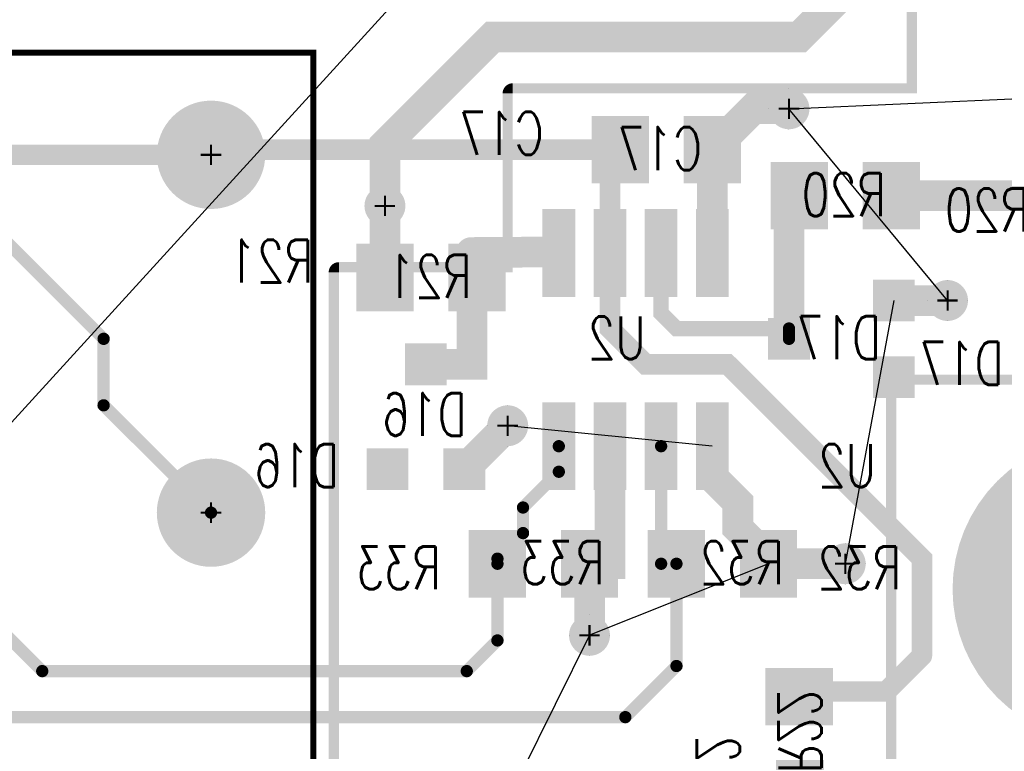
# Model space of a CAD drawing. Extents: x -7 to 11.7, y -5.4 to 6.4.
# Tile 18 of 27: x 4.6 to 5.5, y -0.1 to 0.6. Entities that reach past the tile are written whole.
import ezdxf

# ---------------------------------------------------------------- set-up
doc = ezdxf.new("R2010")
doc.units = 0
for name, pattern in [('SIG_12', [2, 1, 1]), ('SIG_13', [2, 1, 1]), ('SIG_15', [2, 1, 1]), ('SIG_19', [2, 1, 1]), ('SIG_22', [2, 1, 1]), ('SIG_34', [2, 1, 1]), ('SIG_35', [2, 1, 1]), ('SIG_50', [2, 1, 1]), ('SIG_51', [2, 1, 1]), ('SIG_62', [2, 1, 1])]:
    doc.linetypes.add(name, pattern=pattern)
for name, color, linetype in [('DRIL_NPLTE_THRU_01', 16, 'CONTINUOUS'), ('DRIL_NPLTE_THRU_02', 176, 'CONTINUOUS'), ('DRIL_PLTE_THRU_01', 16, 'CONTINUOUS'), ('DRIL_PLTE_THRU_02', 176, 'CONTINUOUS'), ('DRIL_SYMBOL', 254, 'CONTINUOUS'), ('LINK_00', 2, 'CONTINUOUS'), ('PADS_BOT', 5, 'CONTINUOUS'), ('PADS_INNER', 1, 'CONTINUOUS'), ('PADS_TOP', 1, 'CONTINUOUS'), ('PADS_XR_131', 3, 'CONTINUOUS'), ('PADS_XR_132', 6, 'CONTINUOUS'), ('PADS_XR_133', 254, 'CONTINUOUS'), ('PART_NAME_124', 6, 'CONTINUOUS'), ('PART_NAME_130', 106, 'CONTINUOUS'), ('PART_TOP_2DLINE_123', 255, 'CONTINUOUS'), ('PART_TOP_2DLINE_129', 2, 'CONTINUOUS'), ('POUR_OUTLINE_01', 1, 'CONTINUOUS'), ('POUR_VIATHERM_01', 1, 'CONTINUOUS'), ('TRACE_01', 1, 'CONTINUOUS'), ('TRACE_02', 5, 'CONTINUOUS'), ('VIAPTS', 56, 'CONTINUOUS')]:
    doc.layers.add(name, color=color, linetype=linetype)
doc.styles.add('W0$001', font='simplex', dxfattribs={"width": 0.75})
doc.styles.add('W0$006', font='simplex', dxfattribs={"width": 0.75})

# ---------------------------------------------------------------- blocks, each defined once
blk = doc.blocks.new('POUR_OUTLINE_126')
at = {"layer": 'POUR_OUTLINE_01', "const_width": 0.01}
blk.add_lwpolyline([(-12.265, -16.005), (-12.265, -17.135), (-12.655, -17.135, 0.414214), (-12.66, -17.14), (-12.66, -17.31), (-12.825, -17.31, 0.414214), (-12.83, -17.315), (-12.83, -17.935, 0.414214), (-12.825, -17.94), (-12.52, -17.94, 0.414214), (-12.515, -17.935), (-12.515, -17.86), (-12.29, -17.86, 0.414214), (-12.285, -17.855), (-12.285, -17.82, -0.00081), (-12.285, -17.81989), (-12.285, -17.81987), (-12.285, -17.4199), (-11.93218, -17.4199, 0.305615), (-11.92755, -17.41677, -0.305615), (-11.8951, -17.3949), (-11.7851, -17.3949, 0.414214), (-11.7801, -17.3899), (-11.7801, -16.91, 0.414214)], format="xyb", dxfattribs=at)
blk = doc.blocks.new('POUR_VIATHERM_183')
at = {"layer": 'POUR_VIATHERM_01'}
for points in [[(-12.23, -17.3225), (-12.23, -17.3225)], [(-12.25, -17.3425), (-12.25, -17.3425)], [(-12.21, -17.3425), (-12.21, -17.3425)], [(-12.23, -17.3625), (-12.23, -17.3625)]]:
    blk.add_lwpolyline(points, dxfattribs=at)
blk = doc.blocks.new('POUR_VIATHERM_184')
at = {"layer": 'POUR_VIATHERM_01'}
for points in [[(-12.385, -17.135), (-12.385, -17.135)], [(-12.405, -17.155), (-12.405, -17.155)], [(-12.365, -17.155), (-12.365, -17.155)], [(-12.385, -17.175), (-12.385, -17.175)]]:
    blk.add_lwpolyline(points, dxfattribs=at)
blk = doc.blocks.new('POUR_VIATHERM_185')
at = {"layer": 'POUR_VIATHERM_01'}
for points in [[(-12.33, -17.58), (-12.33, -17.58)], [(-12.35, -17.6), (-12.35, -17.6)], [(-12.31, -17.6), (-12.31, -17.6)], [(-12.33, -17.62), (-12.33, -17.62)]]:
    blk.add_lwpolyline(points, dxfattribs=at)
blk = doc.blocks.new('POUR_VIATHERM_186')
at = {"layer": 'POUR_VIATHERM_01'}
for points in [[(-12.66, -17.445), (-12.66, -17.445)], [(-12.68, -17.465), (-12.68, -17.465)], [(-12.64, -17.465), (-12.64, -17.465)], [(-12.66, -17.485), (-12.66, -17.485)]]:
    blk.add_lwpolyline(points, dxfattribs=at)
blk = doc.blocks.new('POUR_VIATHERM_187')
at = {"layer": 'POUR_VIATHERM_01'}
for points in [[(-12.58, -17.65), (-12.58, -17.65)], [(-12.6, -17.67), (-12.6, -17.67)], [(-12.56, -17.67), (-12.56, -17.67)], [(-12.58, -17.69), (-12.58, -17.69)]]:
    blk.add_lwpolyline(points, dxfattribs=at)
blk = doc.blocks.new('POUR_HEADER_13')
for name in ['POUR_OUTLINE_126', 'POUR_VIATHERM_184', 'POUR_VIATHERM_183', 'POUR_VIATHERM_186', 'POUR_VIATHERM_185', 'POUR_VIATHERM_187']:
    blk.add_blockref(name, (12.015, 15.86))
blk = doc.blocks.new('DRIL_HOLE_0')
blk.add_lwpolyline([(0, 0, 1), (0, 0, 1)], format="xyb", close=True)
blk = doc.blocks.new('PAD_18')
at = {"const_width": 0.035}
blk.add_lwpolyline([(-0.0175, 0), (0.0175, 0)], dxfattribs=at)
blk = doc.blocks.new('PAD_1')
blk.add_lwpolyline([(0, 0, 1), (0, 0, 1)], format="xyb", close=True)
blk = doc.blocks.new('PAD_19')
at = {"const_width": 0.041}
blk.add_lwpolyline([(-0.0205, 0), (0.0205, 0)], dxfattribs=at)
blk = doc.blocks.new('STK_BOT_111')
at = {"layer": 'DRIL_NPLTE_THRU_01'}
blk.add_blockref('DRIL_HOLE_0', (0, 0), dxfattribs=at)
at = {"layer": 'DRIL_NPLTE_THRU_02'}
blk.add_blockref('DRIL_HOLE_0', (0, 0), dxfattribs=at)
at = {"layer": 'PADS_BOT'}
blk.add_blockref('PAD_18', (0, 0), dxfattribs=at)
at = {"layer": 'PADS_INNER'}
blk.add_blockref('PAD_1', (0, 0), dxfattribs=at)
at = {"layer": 'PADS_TOP'}
blk.add_blockref('PAD_1', (0, 0), dxfattribs=at)
at = {"layer": 'PADS_XR_131'}
blk.add_blockref('PAD_19', (0, 0), dxfattribs=at)
at = {"layer": 'PADS_XR_133'}
blk.add_blockref('PAD_18', (0, 0), dxfattribs=at)
blk = doc.blocks.new('SYM_BOT_24')
for p in [(0, 0.05), (-0.0375, -0.0525), (0.0375, -0.0525)]:
    blk.add_blockref('STK_BOT_111', p)
blk = doc.blocks.new('PART_BOT_33')
blk.add_blockref('SYM_BOT_24', (0, 0))
at = {"layer": 'PART_NAME_124', "style": 'W0$006', "width": 0.75}
blk.add_text('D16', height=0.042, dxfattribs=at).set_placement((0.085, -0.07))
at = {"layer": 'PART_NAME_130', "style": 'W0$001', "width": 0.75}
blk.add_text('D16', height=0.042, dxfattribs=at).set_placement((-0.04, -0.02))
blk = doc.blocks.new('PAD_0')
at = {"const_width": 0.05}
blk.add_lwpolyline([(-0.03, 0), (0.03, 0)], dxfattribs=at)
blk = doc.blocks.new('PAD_2')
at = {"const_width": 0.056}
blk.add_lwpolyline([(-0.033, 0), (0.033, 0)], dxfattribs=at)
blk = doc.blocks.new('STK_BOT_57')
at = {"layer": 'DRIL_NPLTE_THRU_01'}
blk.add_blockref('DRIL_HOLE_0', (0, 0), dxfattribs=at)
at = {"layer": 'DRIL_NPLTE_THRU_02'}
blk.add_blockref('DRIL_HOLE_0', (0, 0), dxfattribs=at)
at = {"layer": 'PADS_BOT', "rotation": 90}
blk.add_blockref('PAD_0', (0, 0), dxfattribs=at)
at = {"layer": 'PADS_INNER'}
blk.add_blockref('PAD_1', (0, 0), dxfattribs=at)
at = {"layer": 'PADS_TOP'}
blk.add_blockref('PAD_1', (0, 0), dxfattribs=at)
at = {"layer": 'PADS_XR_131', "rotation": 90}
blk.add_blockref('PAD_2', (0, 0), dxfattribs=at)
at = {"layer": 'PADS_XR_133', "rotation": 90}
blk.add_blockref('PAD_0', (0, 0), dxfattribs=at)
blk = doc.blocks.new('SYM_BOT_35')
for p in [(-0.045, 0), (0.045, 0)]:
    blk.add_blockref('STK_BOT_57', p)
blk = doc.blocks.new('PART_BOT_34')
blk.add_blockref('SYM_BOT_35', (0, 0))
at = {"layer": 'PART_NAME_124', "style": 'W0$006', "width": 0.75}
blk.add_text('R20', height=0.042, rotation=180, dxfattribs=at).set_placement((0.18, 0.035))
at = {"layer": 'PART_NAME_130', "style": 'W0$001', "width": 0.75}
blk.add_text('R20', height=0.042, rotation=180, dxfattribs=at).set_placement((0.0399, 0.0199))
blk = doc.blocks.new('SYM_BOT_27')
for p in [(-0.045, 0), (0.045, 0)]:
    blk.add_blockref('STK_BOT_57', p)
blk = doc.blocks.new('PART_BOT_35')
blk.add_blockref('SYM_BOT_27', (0, 0))
at = {"layer": 'PART_NAME_124', "style": 'W0$006', "width": 0.75}
blk.add_text('C17', height=0.042, dxfattribs=at).set_placement((0.12, -0.005))
at = {"layer": 'PART_NAME_130', "style": 'W0$001', "width": 0.75}
blk.add_text('C17', height=0.042, dxfattribs=at).set_placement((-0.0349, -0.0199))
blk = doc.blocks.new('PART_BOT_58')
blk.add_blockref('SYM_BOT_24', (0, 0))
at = {"layer": 'PART_NAME_124', "style": 'W0$006', "width": 0.75}
blk.add_text('D17', height=0.042, rotation=90, dxfattribs=at).set_placement((0.045, -0.16))
at = {"layer": 'PART_NAME_130', "style": 'W0$001', "width": 0.75}
blk.add_text('D17', height=0.042, rotation=90, dxfattribs=at).set_placement((0.0199, -0.0399))
blk = doc.blocks.new('PART_BOT_59')
blk.add_blockref('SYM_BOT_35', (0, 0))
at = {"layer": 'PART_NAME_124', "style": 'W0$006', "width": 0.75}
blk.add_text('R21', height=0.042, dxfattribs=at).set_placement((0.115, -0.005))
at = {"layer": 'PART_NAME_130', "style": 'W0$001', "width": 0.75}
blk.add_text('R21', height=0.042, dxfattribs=at).set_placement((-0.0399, -0.0199))
blk = doc.blocks.new('PAD_28')
at = {"const_width": 0.026}
blk.add_lwpolyline([(-0.04, 0), (0.04, 0)], dxfattribs=at)
blk = doc.blocks.new('PAD_29')
at = {"const_width": 0.032}
blk.add_lwpolyline([(-0.043, 0), (0.043, 0)], dxfattribs=at)
blk = doc.blocks.new('STK_BOT_70')
at = {"layer": 'DRIL_NPLTE_THRU_01'}
blk.add_blockref('DRIL_HOLE_0', (0, 0), dxfattribs=at)
at = {"layer": 'DRIL_NPLTE_THRU_02'}
blk.add_blockref('DRIL_HOLE_0', (0, 0), dxfattribs=at)
at = {"layer": 'PADS_BOT'}
blk.add_blockref('PAD_28', (0, 0), dxfattribs=at)
at = {"layer": 'PADS_INNER'}
blk.add_blockref('PAD_1', (0, 0), dxfattribs=at)
at = {"layer": 'PADS_TOP'}
blk.add_blockref('PAD_1', (0, 0), dxfattribs=at)
at = {"layer": 'PADS_XR_131'}
blk.add_blockref('PAD_29', (0, 0), dxfattribs=at)
at = {"layer": 'PADS_XR_133'}
blk.add_blockref('PAD_28', (0, 0), dxfattribs=at)
blk = doc.blocks.new('SYM_BOT_14')
for p in [(-0.095, 0.075), (0.094, 0.075), (-0.095, 0.025), (0.094, 0.025), (-0.095, -0.025), (0.094, -0.025), (-0.095, -0.075), (0.094, -0.075)]:
    blk.add_blockref('STK_BOT_70', p)
blk = doc.blocks.new('PART_BOT_60')
blk.add_blockref('SYM_BOT_14', (0, 0))
at = {"layer": 'PART_NAME_124', "style": 'W0$006', "width": 0.75}
blk.add_text('U2', height=0.042, rotation=270, dxfattribs=at).set_placement((-0.135, 0.235))
at = {"layer": 'PART_NAME_130', "style": 'W0$001', "width": 0.75}
blk.add_text('U2', height=0.042, rotation=270, dxfattribs=at).set_placement((-0.01, 0.01))
blk = doc.blocks.new('PART_BOT_65')
blk.add_blockref('SYM_BOT_35', (0, 0))
at = {"layer": 'PART_NAME_124', "style": 'W0$006', "width": 0.75}
blk.add_text('R22', height=0.042, rotation=180, dxfattribs=at).set_placement((0.075, 0.1))
at = {"layer": 'PART_NAME_130', "style": 'W0$001', "width": 0.75}
blk.add_text('R22', height=0.042, rotation=180, dxfattribs=at).set_placement((0.0299, 0.0201))
blk = doc.blocks.new('DRIL_SYMBOL_0$18')
at = {"layer": 'DRIL_SYMBOL', "const_width": 0.002}
for points in [[(0, -0.01), (0, 0.01)], [(-0.01, 0), (0.01, 0)]]:
    blk.add_lwpolyline(points, dxfattribs=at)
blk = doc.blocks.new('DRIL_HOLE_0$18')
at = {"const_width": 0.09}
blk.add_lwpolyline([(-0.045, 0, 1), (0.045, 0, 1)], format="xyb", close=True, dxfattribs=at)
blk.add_blockref('DRIL_SYMBOL_0$18', (0, 0))
blk = doc.blocks.new('PAD_32')
at = {"const_width": 0.0025}
blk.add_lwpolyline([(0, -0.00125, 1), (0, 0.00125, 1)], format="xyb", close=True, dxfattribs=at)
blk = doc.blocks.new('PAD_43')
at = {"const_width": 0.15}
blk.add_lwpolyline([(0, -0.075, 1), (0, 0.075, 1)], format="xyb", close=True, dxfattribs=at)
blk = doc.blocks.new('STK_TOP_66')
at = {"layer": 'DRIL_NPLTE_THRU_01'}
blk.add_blockref('DRIL_HOLE_0$18', (0, 0), dxfattribs=at)
at = {"layer": 'DRIL_NPLTE_THRU_02'}
blk.add_blockref('DRIL_HOLE_0$18', (0, 0), dxfattribs=at)
at = {"layer": 'PADS_BOT'}
blk.add_blockref('PAD_32', (0, 0), dxfattribs=at)
at = {"layer": 'PADS_INNER'}
blk.add_blockref('PAD_32', (0, 0), dxfattribs=at)
at = {"layer": 'PADS_TOP'}
blk.add_blockref('PAD_32', (0, 0), dxfattribs=at)
at = {"layer": 'PADS_XR_131'}
blk.add_blockref('PAD_43', (0, 0), dxfattribs=at)
at = {"layer": 'PADS_XR_132'}
blk.add_blockref('PAD_43', (0, 0), dxfattribs=at)
blk = doc.blocks.new('SYM_TOP_15')
blk.add_blockref('STK_TOP_66', (-0.0001, 0.0001))
blk = doc.blocks.new('PART_TOP_76')
blk.add_blockref('SYM_TOP_15', (0, 0))
blk = doc.blocks.new('PART_BOT_128')
blk.add_blockref('SYM_BOT_35', (0, 0))
at = {"layer": 'PART_NAME_124', "style": 'W0$006', "width": 0.75}
blk.add_text('R32', height=0.042, dxfattribs=at).set_placement((-0.175, -0.025))
at = {"layer": 'PART_NAME_130', "style": 'W0$001', "width": 0.75}
blk.add_text('R32', height=0.042, dxfattribs=at).set_placement((-0.06, -0.02))
blk = doc.blocks.new('PART_BOT_129')
blk.add_blockref('SYM_BOT_35', (0, 0))
at = {"layer": 'PART_NAME_124', "style": 'W0$006', "width": 0.75}
blk.add_text('R33', height=0.042, dxfattribs=at).set_placement((0.1, -0.025))
at = {"layer": 'PART_NAME_130', "style": 'W0$001', "width": 0.75}
blk.add_text('R33', height=0.042, dxfattribs=at).set_placement((-0.06, -0.02))
blk = doc.blocks.new('SMOOTH_0$006')
at = {"const_width": 0.003}
blk.add_lwpolyline([(-0.0015, 0, 1), (0.0015, 0, 1)], format="xyb", close=True, dxfattribs=at)
blk = doc.blocks.new('SMOOTH_0$001')
at = {"const_width": 0.0005}
blk.add_lwpolyline([(-0.00025, 0, 1), (0.00025, 0, 1)], format="xyb", close=True, dxfattribs=at)
blk = doc.blocks.new('PART_BODY_TOP_51')
at = {"layer": 'PART_TOP_2DLINE_123', "const_width": 0.006}
blk.add_lwpolyline([(-0.1, 0.1), (2.1, 0.1), (2.1, -1.1), (-0.1, -1.1)], close=True, dxfattribs=at)
at = {"layer": 'PART_TOP_2DLINE_129', "const_width": 0.001}
blk.add_lwpolyline([(-0.1, 0.1), (2.1, 0.1), (2.1, -1.1), (-0.1, -1.1)], close=True, dxfattribs=at)
at = {"layer": 'PART_TOP_2DLINE_123'}
blk.add_blockref('SMOOTH_0$006', (2.1, 0.1), dxfattribs=at)
at = {"layer": 'PART_TOP_2DLINE_129'}
blk.add_blockref('SMOOTH_0$001', (2.1, 0.1), dxfattribs=at)
blk = doc.blocks.new('DRIL_SYMBOL_0$055')
at = {"layer": 'DRIL_SYMBOL', "const_width": 0.002}
for points in [[(0, -0.01), (0, 0.01)], [(-0.01, 0), (0.01, 0)]]:
    blk.add_lwpolyline(points, dxfattribs=at)
blk = doc.blocks.new('DRIL_HOLE_0$055')
at = {"const_width": 0.0275}
blk.add_lwpolyline([(-0.01375, 0, 1), (0.01375, 0, 1)], format="xyb", close=True, dxfattribs=at)
blk.add_blockref('DRIL_SYMBOL_0$055', (0, 0))
blk = doc.blocks.new('PAD_15')
at = {"const_width": 0.05}
blk.add_lwpolyline([(0, -0.025, 1), (0, 0.025, 1)], format="xyb", close=True, dxfattribs=at)
blk = doc.blocks.new('PAD_17')
at = {"const_width": 0.053}
blk.add_lwpolyline([(0, -0.0265, 1), (0, 0.0265, 1)], format="xyb", close=True, dxfattribs=at)
blk = doc.blocks.new('STK_TOP_142')
at = {"layer": 'DRIL_PLTE_THRU_01'}
blk.add_blockref('DRIL_HOLE_0$055', (0, 0), dxfattribs=at)
at = {"layer": 'DRIL_PLTE_THRU_02'}
blk.add_blockref('DRIL_HOLE_0$055', (0, 0), dxfattribs=at)
at = {"layer": 'PADS_BOT'}
blk.add_blockref('PAD_15', (0, 0), dxfattribs=at)
at = {"layer": 'PADS_INNER'}
blk.add_blockref('PAD_15', (0, 0), dxfattribs=at)
at = {"layer": 'PADS_TOP'}
blk.add_blockref('PAD_15', (0, 0), dxfattribs=at)
at = {"layer": 'PADS_XR_131'}
blk.add_blockref('PAD_17', (0, 0), dxfattribs=at)
at = {"layer": 'PADS_XR_132'}
blk.add_blockref('PAD_17', (0, 0), dxfattribs=at)
blk = doc.blocks.new('SYM_TOP_51')
for name, p in [('PART_BODY_TOP_51', (0, 0)), ('STK_TOP_142', (2, 0)), ('STK_TOP_142', (2, -0.35))]:
    blk.add_blockref(name, p)
blk = doc.blocks.new('PART_TOP_138')
blk.add_blockref('SYM_TOP_51', (0, 0))
blk = doc.blocks.new('SMOOTH_0$03')
at = {"const_width": 0.015}
blk.add_lwpolyline([(-0.0075, 0, 1), (0.0075, 0, 1)], format="xyb", close=True, dxfattribs=at)
blk = doc.blocks.new('TRACE_271')
at = {"layer": 'TRACE_02', "linetype": 'SIG_13', "const_width": 0.03}
blk.add_lwpolyline([(4.9201, 0.3799), (4.9201, 0.4499)], dxfattribs=at)
at = {"layer": 'TRACE_02'}
for p in [(4.9201, 0.4499), (4.9201, 0.3799)]:
    blk.add_blockref('SMOOTH_0$03', p, dxfattribs=at)
blk = doc.blocks.new('SMOOTH_0$012')
at = {"const_width": 0.006}
blk.add_lwpolyline([(-0.003, 0, 1), (0.003, 0, 1)], format="xyb", close=True, dxfattribs=at)
blk = doc.blocks.new('SMOOTH_0$02')
at = {"const_width": 0.01}
blk.add_lwpolyline([(-0.005, 0, 1), (0.005, 0, 1)], format="xyb", close=True, dxfattribs=at)
blk = doc.blocks.new('SMOOTH_0$015')
at = {"const_width": 0.0075}
blk.add_lwpolyline([(-0.00375, 0, 1), (0.00375, 0, 1)], format="xyb", close=True, dxfattribs=at)
blk = doc.blocks.new('TRACE_146')
at = {"layer": 'TRACE_02', "linetype": 'SIG_35', "const_width": 0.03}
blk.add_lwpolyline([(5.00453, 0.40433), (5.0101, 0.3799)], dxfattribs=at)
at = {"layer": 'TRACE_02'}
for p in [(5.00453, 0.40433), (5.0101, 0.3799)]:
    blk.add_blockref('SMOOTH_0$03', p, dxfattribs=at)
blk = doc.blocks.new('TRACE_334')
at = {"layer": 'TRACE_02', "linetype": 'SIG_35', "const_width": 0.03}
blk.add_lwpolyline([(5.00453, 0.40433), (5.0851, 0.4049)], dxfattribs=at)
at = {"layer": 'TRACE_02'}
for p in [(5.00453, 0.40433), (5.0851, 0.4049)]:
    blk.add_blockref('SMOOTH_0$03', p, dxfattribs=at)
blk = doc.blocks.new('TRACE_166')
at = {"layer": 'TRACE_02', "linetype": 'SIG_35', "const_width": 0.03}
blk.add_lwpolyline([(5.00453, 0.40433), (5.0051, 0.3749)], dxfattribs=at)
at = {"layer": 'TRACE_02'}
for p in [(5.00453, 0.40433), (5.0051, 0.3749)]:
    blk.add_blockref('SMOOTH_0$03', p, dxfattribs=at)
blk = doc.blocks.new('TRACE_327')
at = {"layer": 'TRACE_02', "linetype": 'SIG_35', "const_width": 0.03}
blk.add_lwpolyline([(5.0051, 0.3749), (5.0101, 0.3799)], dxfattribs=at)
at = {"layer": 'TRACE_02'}
for p in [(5.0101, 0.3799), (5.0051, 0.3749)]:
    blk.add_blockref('SMOOTH_0$03', p, dxfattribs=at)
blk = doc.blocks.new('TRACE_490')
at = {"layer": 'TRACE_02', "linetype": 'SIG_35', "const_width": 0.02}
blk.add_lwpolyline([(5.0851, 0.4049), (5.0901, 0.4039)], dxfattribs=at)
at = {"layer": 'TRACE_02'}
for p in [(5.0851, 0.4049), (5.0901, 0.4039)]:
    blk.add_blockref('SMOOTH_0$02', p, dxfattribs=at)
blk = doc.blocks.new('DRIL_SYMBOL_0$018')
at = {"layer": 'DRIL_SYMBOL', "const_width": 0.002}
for points in [[(0, -0.01), (0, 0.01)], [(-0.01, 0), (0.01, 0)]]:
    blk.add_lwpolyline(points, dxfattribs=at)
blk = doc.blocks.new('DRIL_HOLE_0$018')
at = {"const_width": 0.009}
blk.add_lwpolyline([(-0.0045, 0, 1), (0.0045, 0, 1)], format="xyb", close=True, dxfattribs=at)
blk.add_blockref('DRIL_SYMBOL_0$018', (0, 0))
blk = doc.blocks.new('PAD_5')
at = {"const_width": 0.02}
blk.add_lwpolyline([(0, -0.01, 1), (0, 0.01, 1)], format="xyb", close=True, dxfattribs=at)
blk = doc.blocks.new('STK_TOP_67')
at = {"layer": 'DRIL_PLTE_THRU_01'}
blk.add_blockref('DRIL_HOLE_0$018', (0, 0), dxfattribs=at)
at = {"layer": 'DRIL_PLTE_THRU_02'}
blk.add_blockref('DRIL_HOLE_0$018', (0, 0), dxfattribs=at)
at = {"layer": 'PADS_BOT'}
blk.add_blockref('PAD_5', (0, 0), dxfattribs=at)
at = {"layer": 'PADS_INNER'}
blk.add_blockref('PAD_5', (0, 0), dxfattribs=at)
at = {"layer": 'PADS_TOP'}
blk.add_blockref('PAD_5', (0, 0), dxfattribs=at)
blk = doc.blocks.new('SYM_TOP_3')
blk.add_blockref('STK_TOP_67', (0, 0))

msp = doc.modelspace()

# ---------------------------------------------------------------- linework, layer by layer
at = {"layer": 'LINK_00', "linetype": 'SIG_50'}
msp.add_line((6.075, 1.905), (4.315, -0.025), dxfattribs=at)
at = {"layer": 'LINK_00', "linetype": 'SIG_51'}
for p, q in [((5.3151, 0.5449), (5.875, 0.5699)), ((5.4701, 0.3574), (5.3151, 0.5449)), ((5.4176, 0.3574), (5.3701, 0.0999)), ((5.2401, 0.2149), (5.0401, 0.2349)), ((5.2951, 0.0999), (5.1201, 0.0299)), ((5.1201, 0.0299), (5.0251, -0.16171))]:
    msp.add_line(p, q, dxfattribs=at)
at = {"layer": 'TRACE_01', "linetype": 'SIG_13', "const_width": 0.03}
msp.add_lwpolyline([(4.9201, 0.4499), (4.9201, 0.51), (5.0251, 0.615), (5.3251, 0.615), (5.3751, 0.665), (5.3751, 1.75), (5.59, 1.9649), (5.88, 1.9649)], dxfattribs=at)
at = {"layer": 'TRACE_01', "linetype": 'SIG_19', "const_width": 0.02}
msp.add_lwpolyline([(4.0801, 0.4999), (4.7501, 0.4999)], dxfattribs=at)
at = {"layer": 'TRACE_02', "linetype": 'SIG_62', "const_width": 0.012}
msp.add_lwpolyline([(3.1251, 0.6849), (3.7951, 0.6849), (3.9951, 0.4849), (4.4801, 0.4849), (4.6451, 0.3199), (4.6451, 0.2549), (4.7501, 0.1499)], dxfattribs=at)
at = {"layer": 'TRACE_02', "linetype": 'SIG_51', "const_width": 0.03}
for points in [[(5.2401, 0.5049), (5.2801, 0.5449), (5.3151, 0.5449)], [(5.2401, 0.4039), (5.2401, 0.5049)], [(5.4176, 0.3574), (5.4701, 0.3574)], [(4.9976, 0.1924), (5.0401, 0.2349)], [(5.1201, 0.0999), (5.1401, 0.0999), (5.1401, 0.2149)], [(5.2401, 0.2149), (5.2401, 0.1849), (5.2651, 0.1599), (5.2651, 0.1349), (5.2951, 0.1049), (5.2951, 0.0999)], [(5.1201, 0.0299), (5.1201, 0.0999)], [(5.2951, 0.0999), (5.3701, 0.0999)]]:
    msp.add_lwpolyline(points, dxfattribs=at)
at = {"layer": 'TRACE_02', "linetype": 'SIG_19', "const_width": 0.02}
for points in [[(4.7501, 0.4999), (4.7551, 0.5049), (5.1501, 0.5049)], [(5.1401, 0.4039), (5.1401, 0.4949), (5.1501, 0.5049)], [(5.1401, 0.4039), (5.1401, 0.3299), (5.175, 0.295), (5.255, 0.295), (5.4451, 0.1049), (5.4451, 0.0099)], [(5.3251, -0.0301), (5.3301, -0.0251), (5.4101, -0.0251), (5.4451, 0.0099)]]:
    msp.add_lwpolyline(points, dxfattribs=at)
at = {"layer": 'TRACE_02', "linetype": 'SIG_12', "const_width": 0.03}
msp.add_lwpolyline([(5.4151, 0.4599), (5.555, 0.4599), (5.765, 0.4599), (5.785, 0.4799), (5.875, 0.4799)], dxfattribs=at)
at = {"layer": 'TRACE_02', "linetype": 'SIG_34'}
for points, const_width in [([(5.3151, 0.33), (5.3151, 0.4599), (5.3251, 0.4599)], 0.03), ([(5.1901, 0.4039), (5.1901, 0.3449), (5.205, 0.33), (5.3151, 0.33)], 0.015), ([(5.3151, 0.3199), (5.3151, 0.33)], 0.012)]:
    msp.add_lwpolyline(points, dxfattribs=dict(at, const_width=const_width))
at = {"layer": 'TRACE_02', "linetype": 'SIG_35', "const_width": 0.03}
msp.add_lwpolyline([(4.9601, 0.2949), (5.0051, 0.2949), (5.0051, 0.3749)], dxfattribs=at)
at = {"layer": 'TRACE_02', "linetype": 'SIG_22', "const_width": 0.012}
for points in [[(2.014, -0.3464), (2.1103, -0.2501), (3.7751, -0.2501), (3.8251, -0.2001), (3.8251, 0.2549), (3.8951, 0.3249), (4.4251, 0.3249), (4.5101, 0.2399), (4.5101, 0.0699), (4.5851, -0.0051), (5.0001, -0.0051), (5.0301, 0.0249), (5.0301, 0.0999)], [(5.0301, 0.0999), (5.0301, 0.1049), (5.0551, 0.1299), (5.0551, 0.1549), (5.0901, 0.1899), (5.0901, 0.2149)]]:
    msp.add_lwpolyline(points, dxfattribs=at)
at = {"layer": 'TRACE_02', "linetype": 'SIG_15', "const_width": 0.012}
for points in [[(2.0927, -0.3464), (2.1491, -0.29), (2.565, -0.29), (2.5751, -0.3001), (3.7751, -0.3001), (3.8751, -0.2001), (3.8751, 0.2449), (3.9051, 0.2749), (4.4101, 0.2749), (4.4651, 0.2199), (4.4651, 0.0349), (4.5501, -0.0501), (5.1551, -0.0501), (5.2051, -0.0001), (5.2051, 0.0999)], [(5.1901, 0.2149), (5.1901, 0.0999), (5.2051, 0.0999)]]:
    msp.add_lwpolyline(points, dxfattribs=at)

# ---------------------------------------------------------------- block references
at = {"linetype": 'SIG_51'}
msp.add_blockref('POUR_HEADER_13', (5.6851, 1.8399), dxfattribs=at)
for name, p in [('PART_TOP_138', (2.7501, 0.4999)), ('TRACE_271', (0, 0)), ('TRACE_334', (0, 0)), ('TRACE_146', (0, 0)), ('TRACE_166', (0, 0)), ('TRACE_490', (0, 0)), ('TRACE_327', (0, 0)), ('PART_TOP_76', (5.6251, 0.0749))]:
    msp.add_blockref(name, p)
at = {"xscale": -1}
for name, p in [('PART_BOT_35', (5.1951, 0.5049)), ('PART_BOT_59', (4.9651, 0.3799)), ('PART_BOT_33', (4.9601, 0.2449)), ('PART_BOT_129', (5.0751, 0.0999)), ('PART_BOT_128', (5.2501, 0.0999))]:
    msp.add_blockref(name, p, dxfattribs=at)
for name, p, rotation in [('PART_BOT_34', (5.3701, 0.4599), -180), ('PART_BOT_60', (5.1651, 0.3099), -90), ('PART_BOT_58', (5.3651, 0.3199), -270), ('PART_BOT_65', (5.3251, -0.0751), -270)]:
    msp.add_blockref(name, p, dxfattribs=dict(at, rotation=rotation))
at = {"layer": 'TRACE_01'}
for name, p in [('SMOOTH_0$03', (5.0251, 0.615)), ('SMOOTH_0$03', (5.3251, 0.615)), ('SMOOTH_0$03', (4.9201, 0.51)), ('SMOOTH_0$02', (4.7501, 0.4999)), ('SMOOTH_0$03', (4.9201, 0.4499))]:
    msp.add_blockref(name, p, dxfattribs=at)
at = {"layer": 'TRACE_02'}
for name, p in [('SMOOTH_0$03', (5.2801, 0.5449)), ('SMOOTH_0$03', (5.3151, 0.5449)), ('SMOOTH_0$03', (5.2401, 0.5049)), ('SMOOTH_0$03', (5.2401, 0.5049)), ('SMOOTH_0$02', (4.7551, 0.5049)), ('SMOOTH_0$02', (5.1501, 0.5049)), ('SMOOTH_0$02', (5.1501, 0.5049)), ('SMOOTH_0$02', (4.7501, 0.4999)), ('SMOOTH_0$02', (5.1401, 0.4949)), ('SMOOTH_0$03', (5.3151, 0.4599)), ('SMOOTH_0$03', (5.3251, 0.4599)), ('SMOOTH_0$03', (5.4151, 0.4599)), ('SMOOTH_0$02', (5.1401, 0.4039)), ('SMOOTH_0$02', (5.1401, 0.4039)), ('SMOOTH_0$03', (5.2401, 0.4039)), ('SMOOTH_0$015', (5.1901, 0.4039)), ('SMOOTH_0$03', (5.0051, 0.3749)), ('SMOOTH_0$03', (5.4176, 0.3574)), ('SMOOTH_0$03', (5.4701, 0.3574)), ('SMOOTH_0$015', (5.1901, 0.3449)), ('SMOOTH_0$02', (5.1401, 0.3299)), ('SMOOTH_0$015', (5.205, 0.33)), ('SMOOTH_0$03', (5.3151, 0.33)), ('SMOOTH_0$015', (5.3151, 0.33)), ('SMOOTH_0$012', (5.3151, 0.33)), ('SMOOTH_0$012', (4.6451, 0.3199)), ('SMOOTH_0$012', (5.3151, 0.3199)), ('SMOOTH_0$03', (4.9601, 0.2949)), ('SMOOTH_0$03', (5.0051, 0.2949)), ('SMOOTH_0$02', (5.175, 0.295)), ('SMOOTH_0$02', (5.255, 0.295)), ('SMOOTH_0$012', (4.6451, 0.2549)), ('SMOOTH_0$03', (5.0401, 0.2349)), ('SMOOTH_0$03', (5.1401, 0.2149)), ('SMOOTH_0$03', (5.2401, 0.2149)), ('SMOOTH_0$012', (5.0901, 0.2149)), ('SMOOTH_0$012', (5.1901, 0.2149)), ('SMOOTH_0$03', (4.9976, 0.1924)), ('SMOOTH_0$012', (5.0901, 0.1899)), ('SMOOTH_0$03', (5.2401, 0.1849)), ('SMOOTH_0$03', (5.2651, 0.1599)), ('SMOOTH_0$012', (4.7501, 0.1499)), ('SMOOTH_0$012', (5.0551, 0.1549)), ('SMOOTH_0$03', (5.2651, 0.1349)), ('SMOOTH_0$012', (5.0551, 0.1299)), ('SMOOTH_0$03', (5.2951, 0.1049)), ('SMOOTH_0$012', (5.0301, 0.1049)), ('SMOOTH_0$012', (5.0301, 0.0999)), ('SMOOTH_0$012', (5.0301, 0.0999)), ('SMOOTH_0$03', (5.1201, 0.0999)), ('SMOOTH_0$03', (5.1201, 0.0999)), ('SMOOTH_0$03', (5.1401, 0.0999)), ('SMOOTH_0$012', (5.1901, 0.0999)), ('SMOOTH_0$012', (5.2051, 0.0999)), ('SMOOTH_0$012', (5.2051, 0.0999)), ('SMOOTH_0$03', (5.2951, 0.0999)), ('SMOOTH_0$03', (5.2951, 0.0999)), ('SMOOTH_0$03', (5.3701, 0.0999)), ('SMOOTH_0$02', (5.4451, 0.1049)), ('SMOOTH_0$03', (5.1201, 0.0299)), ('SMOOTH_0$012', (5.0301, 0.0249)), ('SMOOTH_0$02', (5.4451, 0.0099)), ('SMOOTH_0$02', (5.4451, 0.0099)), ('SMOOTH_0$012', (4.5851, -0.0051)), ('SMOOTH_0$012', (5.0001, -0.0051)), ('SMOOTH_0$012', (5.2051, -0.0001)), ('SMOOTH_0$02', (5.3301, -0.0251)), ('SMOOTH_0$02', (5.4101, -0.0251)), ('SMOOTH_0$02', (5.3251, -0.0301)), ('SMOOTH_0$012', (5.1551, -0.0501))]:
    msp.add_blockref(name, p, dxfattribs=at)
at = {"layer": 'VIAPTS', "linetype": 'SIG_51'}
for p in [(5.3151, 0.5449), (5.4701, 0.3574), (5.0401, 0.2349), (5.3701, 0.0999), (5.1201, 0.0299)]:
    msp.add_blockref('SYM_TOP_3', p, dxfattribs=at)
at = {"layer": 'VIAPTS', "linetype": 'SIG_13'}
msp.add_blockref('SYM_TOP_3', (4.9201, 0.4499), dxfattribs=at)

doc.saveas('drawing.dxf')
